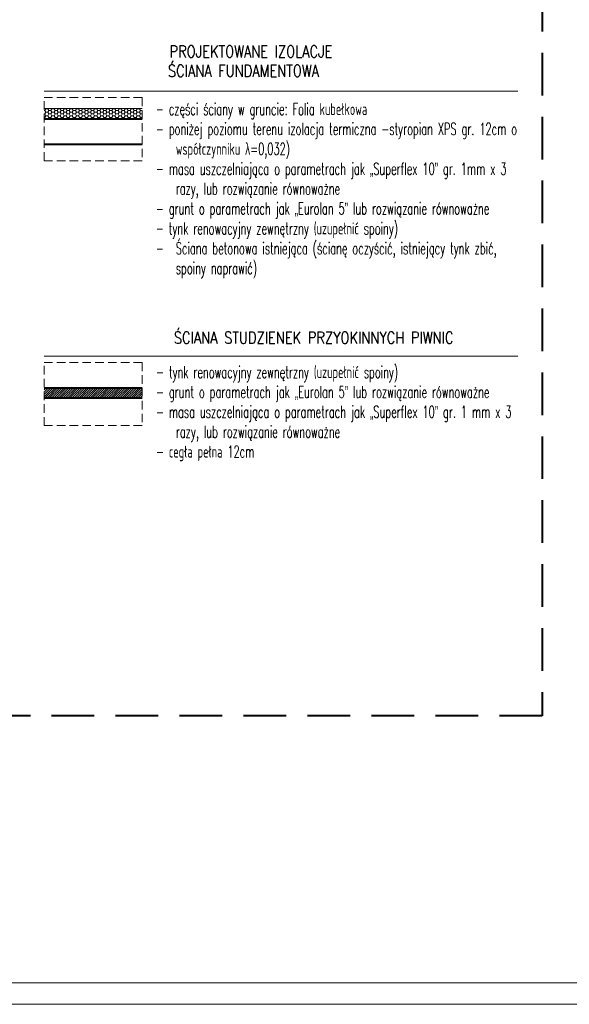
# Model space of a CAD drawing. Header units: millimetres. Extents: x 8949 to 18258, y -1077 to 30686.
# Tile 9 of 89: x 14154 to 14798, y 6042 to 7197. Entities that reach past the tile are written whole.
import ezdxf

# ---------------------------------------------------------------- set-up
doc = ezdxf.new("R2010")
doc.units = ezdxf.units.MM
doc.linetypes.add('DASHED', pattern=[0.75, 0.5, -0.25])
for name, color, linetype, lineweight in [('0A_IINW_KONSTR', 1, 'Continuous', 40), ('0A_KONSTR', 1, 'Continuous', 40), ('0A_OCIEPLENIE', 30, 'Continuous', 9), ('0Z_OPISY', 7, 'Continuous', 9), ('SCHODY', 250, 'Continuous', 15)]:
    doc.layers.add(name, color=color, linetype=linetype, lineweight=lineweight)
doc.layers.add('0A_OPISY OKIEN', color=3, linetype='Continuous')
doc.styles.add('m1_romans', font='romans.shx', dxfattribs={"width": 0.8})

msp = doc.modelspace()

# ---------------------------------------------------------------- hatches: boundary and pattern name
at = {"layer": '0A_OCIEPLENIE', "transparency": 33554687}
h = msp.add_hatch(dxfattribs=at)
h.set_pattern_fill('HONEY', color=256, scale=0.75)
h.set_pattern_definition([(0, (-187686.8193, -19363.1959), (3.571875, 2.062222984), [2.38125, -4.7625]), (120, (-187686.8193, -19363.1959), (-3.571874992, 2.062222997), [2.38125, -4.7625]), (60, (-187686.8193, -19363.1959), (8e-09, 4.12444598), [-4.7625, 2.38125])])
h.paths.add_polyline_path([(14182.7, 7081.3), (14297.7, 7081.3), (14297.7, 7093.3), (14182.7, 7093.3)])
at = {"layer": '0A_OCIEPLENIE', "true_color": 0x808080, "transparency": 33554687}
h = msp.add_hatch(dxfattribs=at)
h.set_pattern_fill('ANSI31', color=8, scale=15)
h.set_pattern_definition([(45, (-1310032.1069, -1297248.8864), (-1.3258252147, 1.3258252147), [])])
h.paths.add_polyline_path([(14182.7, 6753.6), (14297.7, 6753.6), (14297.7, 6765.6), (14182.7, 6765.6)])

# ---------------------------------------------------------------- linework, layer by layer
at = {"layer": '0A_IINW_KONSTR'}
for p, q in [((14182.7, 7081.3), (14297.7, 7081.3)), ((14182.7, 7051.3), (14297.7, 7051.3)), ((14182.7, 6765.6), (14297.7, 6765.6)), ((14182.7, 6753.6), (14297.7, 6753.6))]:
    msp.add_line(p, q, dxfattribs=at)
at = {"layer": '0A_KONSTR', "color": 252, "linetype": 'DASHED', "ltscale": 100, "true_color": 0x939598}
msp.add_lwpolyline([(12397.6, 7533.6), (14766.6, 7533.6), (14766.6, 6380.6), (12397.6, 6380.6)], close=True, dxfattribs=at)
at = {"layer": '0A_OCIEPLENIE'}
msp.add_line((14182.7, 7093.3), (14297.7, 7093.3), dxfattribs=at)
at = {"layer": '0A_OPISY OKIEN', "const_width": 1.5}
for points in [[(14182.7, 7113.6), (14738.3, 7113.6)], [(14182.7, 6802.7), (14738.3, 6802.7)]]:
    msp.add_lwpolyline(points, dxfattribs=at)
at = {"layer": '0Z_OPISY'}
for points in [[(12242.5, 6042.2), (15442.5, 6042.2), (15442.5, 8142.2), (12242.5, 8142.2)], [(12267.5, 6067.2), (15417.5, 6067.2), (15417.5, 8117.2), (12267.5, 8117.2)]]:
    msp.add_lwpolyline(points, close=True, dxfattribs=at)
at = {"layer": 'SCHODY', "linetype": 'DASHED', "ltscale": 20}
for points in [[(14182.7, 7106.1), (14297.7, 7106.1), (14297.7, 7032), (14182.7, 7032)], [(14182.7, 6795.2), (14297.7, 6795.2), (14297.7, 6721.2), (14182.7, 6721.2)]]:
    msp.add_lwpolyline(points, close=True, dxfattribs=at)

# ---------------------------------------------------------------- texts
at = {"layer": '0A_OPISY OKIEN', "char_height": 14, "attachment_point": 1, "style": 'm1_romans'}
for s, insert, width in [('\\pxi-1.66625,l3.33375,t3.33375;PROJEKTOWANE IZOLACJE', (14306.3, 7167.2), 526.221), ('\\pxi-1.66625,l3.33375,t3.33375;ŚCIANA FUNDAMENTOWA', (14304.5, 7144.5), 302.751), ('\\pxi-1.66625,l3.33375,t3.33375;{\\W0.6;- części ściany w gruncie: Folia kubełkowa\\P- poniżej poziomu terenu izolacja termiczna -styropian XPS gr. 12cm o współczynniku \\fArial|b0|i0|c161|p34;λ\\Fromans|c238;=0,032)\\P- masa uszczelniająca o parametrach jak \\fArial|b0|i0|c238|p34;„\\Fromans|c238;Superflex 10\\fArial|b0|i0|c238|p34;”\\Fromans|c238; gr. 1mm x 3 razy, lub rozwiązanie równoważne\\P- grunt o parametrach jak \\fArial|b0|i0|c238|p34;„\\Fromans|c238;Eurolan 5\\fArial|b0|i0|c238|p34;”\\Fromans|c238; lub rozwiązanie równoważne\\P- tynk renowacyjny zewnętrzny (uzupełnić spoiny)\\P-^IŚciana betonowa istniejąca (ścianę oczyścić, istniejący tynk zbić, spoiny naprawić)}', (14290.4, 7099.6), 447.885), ('\\pxi-1.66625,l3.33375,t3.33375;ŚCIANA STUDZIENEK PRZYOKINNYCH PIWNIC', (14311.4, 6831.4), 467.609), ('\\pxi-1.66625,l3.33375,t3.33375;{\\W0.6;- tynk renowacyjny zewnętrzny (uzupełnić spoiny)\\P- grunt o parametrach jak \\fArial|b0|i0|c238|p34;„\\Fromans.shx|c0;Eurolan 5\\fArial|b0|i0|c238|p34;”\\Fromans.shx|c0; lub rozwiązanie równoważne\\P\\Fromans.shx|c238;- masa uszczelniająca o parametrach jak \\fArial|b0|i0|c238|p34;„\\Fromans.shx|c0;Superflex 10\\fArial|b0|i0|c238|p34;”\\Fromans.shx|c0; gr. 1 mm x 3 \\Fromans.shx|c238;razy, lub rozwiązanie równoważne\\P- cegła pełna 12cm}', (14290.5, 6791), 447.776)]:
    msp.add_mtext(s, dxfattribs=dict(at, insert=insert, width=width))

doc.saveas('drawing.dxf')
